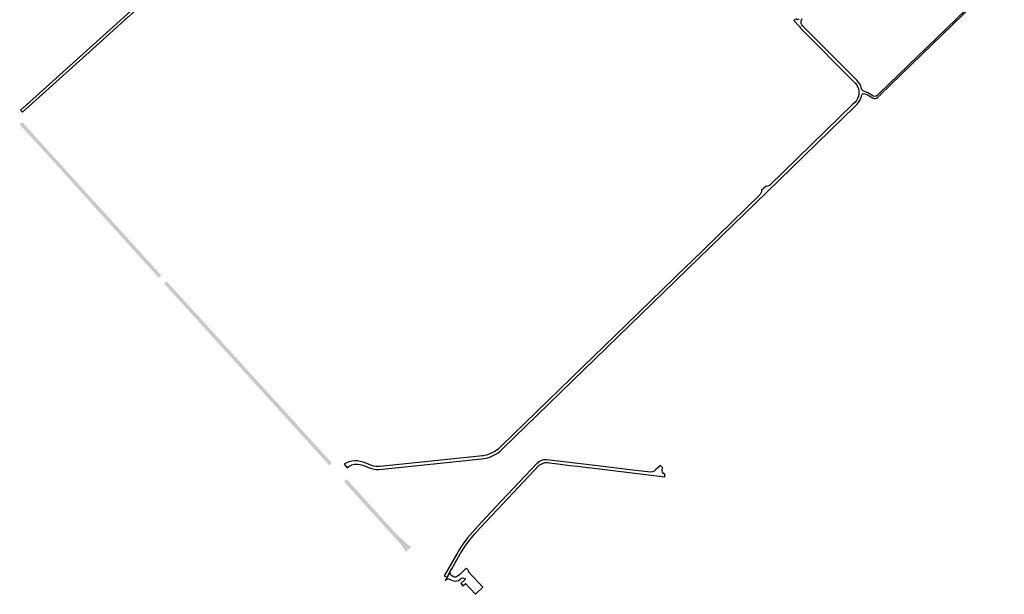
# Model space of a CAD drawing. Header units: metres. Extents: x 124582 to 143330, y 393481 to 406815.
# Tile 129 of 134: x 140448 to 142000, y 401435 to 402341. Entities that reach past the tile are written whole.
import ezdxf

# ---------------------------------------------------------------- set-up
doc = ezdxf.new("R2010")
doc.units = ezdxf.units.M
doc.header["$MEASUREMENT"] = 0
doc.layers.add('ir-ARC-asfalt-bestaande wegen-niet te inspecteren', color=151, linetype='Continuous', lineweight=0)
doc.layers.add('ir-ARC-asfalt-hoofdwegen-te inspecteren', color=5, linetype='Continuous', lineweight=0)

msp = doc.modelspace()

# ---------------------------------------------------------------- hatches: boundary and pattern name
at = {"layer": 'ir-ARC-asfalt-hoofdwegen-te inspecteren', "linetype": 'Continuous', "lineweight": 13}
for points in [[(140667.168, 401933.647), (140606.99, 402000), (140518.301, 402098.051), (140516.91, 402099.971), (140479.69, 402140.611), (140447.722, 402175.681), (140451.798, 402179.396), (140614.435, 402000), (140671.242, 401937.34)], [(140935.757, 401637.919), (140762.456, 401828.723), (140675.23, 401924.758), (140679.302, 401928.449), (140901.631, 401683.837), (140907.276, 401677.627), (140939.913, 401641.724)], [(141056.987, 401501.011), (141049.024, 401512.915), (141036.57, 401526.591), (141005.377, 401561.043), (141000, 401566.981), (140999.355, 401567.693), (140959.143, 401612.113), (140963.359, 401615.928), (141000, 401575.548), (141042.501, 401528.711), (141060.011, 401512.441), (141062.362, 401511.19), (141065.196, 401509.682), (141060.748, 401504.949), (141060.432, 401505.25), (141059.73, 401505.971), (141059.297, 401506.108), (141058.945, 401505.822), (141058.989, 401505.37), (141059.594, 401504.47), (141059.901, 401504.072)]]:
    msp.add_hatch(color=5, dxfattribs=at).paths.add_polyline_path(points)

# ---------------------------------------------------------------- linework, layer by layer
at = {"layer": 'ir-ARC-asfalt-bestaande wegen-niet te inspecteren', "color": 7, "linetype": 'Continuous', "lineweight": 30, "flags": 128}
for points in [[(140449.247, 402198.244), (140452.211, 402195.255), (140583.46, 402313.57), (140619.429, 402346.046), (140620.22, 402346.76), (140663.099, 402384.9), (140792.623, 402500), (140807.851, 402513.532), (140809.953, 402515.159), (140812.302, 402516.402), (140813.566, 402516.813), (140807.72, 402521.616), (140807.571, 402520.57), (140806.73, 402518.632), (140803.318, 402515.101), (140792.345, 402505.351), (140786.323, 402500), (140784.319, 402498.219), (140617.54, 402350.021), (140616.611, 402349.18), (140579.21, 402315.34), (140457.995, 402206.205), (140449.247, 402198.244)], [(141265.307, 401642.974), (141263.923, 401641.455), (141263.667, 401641.657), (141197.549, 401571.382), (141170.382, 401542.451), (141161.853, 401533.336), (141153.878, 401523.733), (141146.486, 401513.675), (141139.701, 401503.197), (141137.862, 401500), (141117.073, 401463.86), (141121.546, 401461.501), (141126.994, 401471.437), (141128.924, 401474.973), (141142.327, 401498.358), (141142.811, 401499.18), (141143.3, 401500), (141150.032, 401510.505), (141157.389, 401520.582), (141165.345, 401530.192), (141173.871, 401539.302), (141201.167, 401568.354), (141266.91, 401638.103), (141269.73, 401640.061), (141272.867, 401641.457), (141276.21, 401642.241), (141279.64, 401642.386), (141283.037, 401641.887), (141300.33, 401639.58), (141307.716, 401638.738), (141315.218, 401637.883), (141327.208, 401636.516), (141334.973, 401635.631), (141357.61, 401633.05), (141464.804, 401620.089), (141464.579, 401623.661), (141462.639, 401625.056), (141461.193, 401626.959), (141460.368, 401629.201), (141460.416, 401631.292), (141461.039, 401633.289), (141461.613, 401634.164), (141457.845, 401637.539), (141449.845, 401630.706), (141447.849, 401629.01), (141445.522, 401627.809), (141442.983, 401627.166), (141419.196, 401630.001), (141409.456, 401631.162), (141363.625, 401636.635), (141354.477, 401637.728), (141278.86, 401646.76), (141273.493, 401646.889), (141269.71, 401645.669), (141265.307, 401642.974)], [(141118.606, 401456.14), (141120.075, 401457.703), (141122.011, 401458.626), (141124.15, 401458.782), (141126.2, 401458.149), (141128.92, 401456.713), (141131.423, 401455.777), (141134.071, 401455.414), (141136.733, 401455.643), (141139.28, 401456.452), (141141.587, 401457.802), (141142.825, 401458.719), (141144.218, 401459.761), (141145.874, 401460.292), (141147.613, 401460.253), (141149.245, 401459.65), (141150.59, 401458.547), (141143.157, 401451.519), (141146.586, 401447.869), (141150.412, 401451.33), (141166.134, 401434.523), (141178.004, 401445.598), (141154.845, 401470.46), (141155.778, 401471.403), (141151.619, 401475.841), (141142.877, 401467.035), (141141.718, 401465.948), (141138.076, 401462.929), (141136.482, 401461.957), (141134.665, 401461.529), (141132.805, 401461.688), (141131.087, 401462.418), (141129.01, 401463.72), (141127.683, 401464.863), (141126.757, 401466.348), (141126.314, 401468.042), (141126.396, 401469.791), (141126.994, 401471.437), (141121.546, 401461.501), (141118.606, 401456.14)]]:
    msp.add_lwpolyline(points, close=True, dxfattribs=at)
for points in [[(142000, 402415.529), (141803.338, 402224.865), (141800.773, 402222.544), (141799.421, 402221.206), (141797.75, 402220.298), (141795.892, 402219.89), (141793.388, 402220.613), (141791.359, 402221.718), (141785.076, 402225.362), (141778.221, 402228.125), (141776.759, 402229.066), (141775.451, 402230.338), (141774.435, 402234.619), (141772.7, 402238.662), (141770.296, 402242.348), (141767.296, 402245.566), (141682.306, 402330.631), (141680.771, 402332.765), (141679.859, 402335.23), (141679.633, 402337.849), (141679.864, 402339.1), (141680.111, 402340.434), (141681.258, 402342.799)], [(141670.234, 402341.599), (141668.288, 402339.609), (141676.604, 402330.949), (141677.177, 402330.048), (141678.764, 402327.557), (141678.884, 402327.684), (141763.991, 402242.155), (141765.263, 402240.658), (141766.534, 402239.16), (141768.524, 402235.773), (141769.903, 402232.093), (141770.628, 402228.232), (141770.678, 402224.303), (141770.052, 402220.425), (141768.769, 402216.711), (141766.866, 402213.274), (141764.401, 402210.215), (141761.446, 402207.625), (141630.387, 402079.955), (141628.228, 402078.698), (141625.804, 402078.096), (141624.556, 402078.146), (141617.095, 402071.922), (141616.948, 402069.573), (141616.303, 402067.309), (141615.191, 402065.235), (141548.176, 402000), (141506.211, 401959.15), (141499.369, 401952.49), (141404.003, 401859.807), (141369.042, 401825.83), (141335.717, 401793.421), (141206.789, 401668.035), (141202.064, 401663.709), (141196.84, 401660), (141191.198, 401656.966), (141185.224, 401654.652), (141179.01, 401653.095), (141177.203, 401652.874), (141172.651, 401652.318), (141172.651, 401652.318), (141015.33, 401636.118), (141010.469, 401636.131), (141005.662, 401636.848), (141001.009, 401638.253), (141000, 401638.647), (140988.974, 401642.953), (140984.733, 401644.282), (140980.351, 401645.02), (140975.908, 401645.152), (140971.49, 401644.677), (140967.177, 401643.602), (140963.052, 401641.949), (140959.191, 401639.748), (140963.78, 401634.285), (140967.402, 401636.809), (140971.417, 401638.643), (140975.696, 401639.727), (140980.1, 401640.027), (140984.487, 401639.533), (140988.714, 401638.261), (141000, 401633.722), (141004.712, 401632.271), (141009.589, 401631.55), (141014.519, 401631.573), (141176.31, 401648.199), (141179.3, 401648.646), (141183.528, 401649.563), (141190.073, 401651.463), (141195.401, 401653.908), (141200.452, 401656.883), (141205.174, 401660.356), (141209.519, 401664.292), (141554.634, 402000), (141625.743, 402069.171), (141764.398, 402204.047), (141767.615, 402207.081), (141770.376, 402210.534), (141772.629, 402214.339), (141774.328, 402218.421), (141775.201, 402222.69), (141775.82, 402223.594), (141776.267, 402223.911), (141776.714, 402224.229), (141777.772, 402224.515), (141781.765, 402223.548), (141785.555, 402221.961), (141792.437, 402217.764), (141794.461, 402216.942), (141796.641, 402216.804), (141798.752, 402217.365), (141800.576, 402218.567), (141805.136, 402222.767), (141804.989, 402222.993), (142000, 402412.086)], [(141675.928, 402341.783), (141673.344, 402340.614), (141671.124, 402342.51)]]:
    msp.add_lwpolyline(points, dxfattribs=at)

doc.saveas('drawing.dxf')
